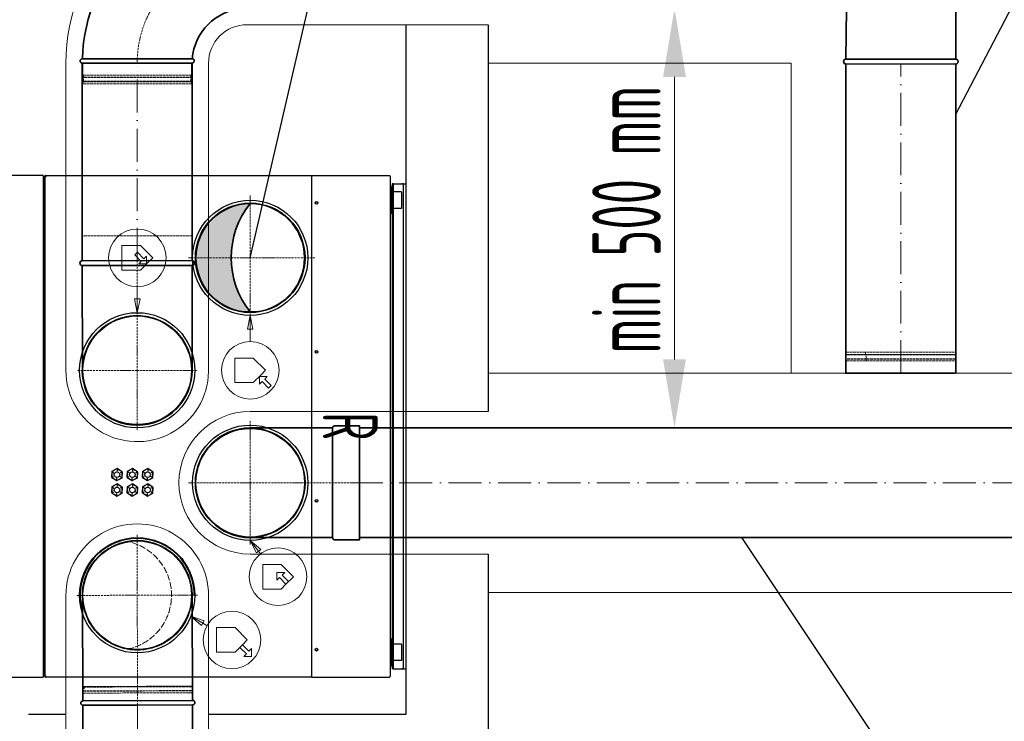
# Model space of a CAD drawing. Header units: millimetres. Extents: x -118717 to 8962, y 22910 to 145283.
# Tile 161 of 193: x -33218 to -31423, y 109417 to 110695. Entities that reach past the tile are written whole.
import ezdxf
from ezdxf.enums import TextEntityAlignment as Align

# ---------------------------------------------------------------- set-up
doc = ezdxf.new("R2010")
doc.units = ezdxf.units.MM
for name, pattern in [('ACAD_ISO02W100', [15, 12, -3]), ('ACAD_ISO10W100', [18, 12, -3, 0, -3]), ('phl_thick', [0])]:
    doc.linetypes.add(name, pattern=pattern)
for name, color, linetype, lineweight in [('UT_KOTY - DIMENZE', 7, 'Continuous', 5), ('VZT_01 SUP (PŘÍVOD) - OBRYS', 5, 'Continuous', 35), ('VZT_02 SUP (PŘÍVOD) - OSA', 5, 'ACAD_ISO10W100', 5), ('VZT_04 SUP (PŘÍVOD) - SKRYTÉ', 5, 'ACAD_ISO02W100', 5), ('VZT_05 ETA (ODVOD) - OBRYS', 6, 'Continuous', 35), ('VZT_06 ETA (ODVOD) - OSA', 6, 'ACAD_ISO10W100', 5), ('VZT_08 ETA (ODVOD) - SKRYTÉ', 6, 'ACAD_ISO02W100', 5), ('VZT_09 ODA (SÁNÍ) - OBRYS', 3, 'Continuous', 35), ('VZT_13 EHA (VÝFUK) - OBRYS', 14, 'Continuous', 35), ('VZT_14 EHA (VÝFUK) - OSA', 14, 'ACAD_ISO10W100', 5), ('VZT_16 EHA (VÝFUK) - SKRYTÉ', 14, 'ACAD_ISO02W100', 5), ('VZT_21 ZAŘÍZENÍ - OBRYS', 1, 'Continuous', 30), ('VZT_22 ZAŘÍZENÍ - DETAIL', 8, 'Continuous', 5), ('VZT_50 POPIS - OBECNE', 7, 'Continuous', 13), ('VZT_60_KOTY - DIMENZE', 7, 'Continuous', 5), ('VZT_IZOLACE - TEPELNÁ', 6, 'IZOLACE TEPELNA', 13)]:
    doc.layers.add(name, color=color, linetype=linetype, lineweight=lineweight)
doc.layers.add('VZT_03 SUP (PŘÍVOD) - NETISK', color=8, linetype='ACAD_ISO02W100', lineweight=5, plot=False)
doc.layers.add('VZT_07 ETA (ODVOD) - NETISK', color=8, linetype='ACAD_ISO02W100', lineweight=5, plot=False)
doc.styles.add('EVORA_125', font='isocp.shx', dxfattribs={"width": 0.6, "height": 125})
doc.styles.add('ISOCP 2.5', font='isocp.shx', dxfattribs={"width": 0.6, "height": 2.5})
doc.styles.add('JS', font='isocp.shx', dxfattribs={"width": 0.6, "height": 125})
doc.styles.get("Standard").update_dxf_attribs({"font": 'arial.ttf'})
doc.linetypes.add('IZOLACE TEPELNA', pattern='A,12.7,-1.5,["T",Standard,S=2.54,R=0,X=0,Y=-1.27],-3', length=17.2)

msp = doc.modelspace()

# ---------------------------------------------------------------- hatches: boundary and pattern name
at = {"layer": 'VZT_09 ODA (SÁNÍ) - OBRYS'}
h = msp.add_hatch(color=256, dxfattribs=at)
h.dxf.hatch_style = 1
edge = h.paths.add_edge_path()
edge.add_arc((-32689.54156854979, 110252.2415911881), 140.3368613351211, 176.2624941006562, 219.8112035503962, ccw=False)
edge.add_line((-32829.5799560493, 110261.3895240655), (-32896.34249935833, 110261.3895240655))
edge.add_arc((-32797.34249935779, 110261.3895240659), 99.00000000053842, 180.0000000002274, 269.9999999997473)
edge = h.paths.add_edge_path()
edge.add_line((-32896.34249935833, 110261.3895240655), (-32829.5799560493, 110261.3895240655))
edge.add_arc((-32691.64357154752, 110271.2219340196), 138.2863784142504, 139.8490291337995, 184.0772732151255, ccw=False)
edge.add_arc((-32797.34249935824, 110261.3895240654), 99.00000000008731, 89.99999999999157, 179.9999999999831)

# ---------------------------------------------------------------- linework, layer by layer
for p, q in [((-32513.84249935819, 110686.1903793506), (-32513.84249935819, 109981.3553689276)), ((-32363.84249935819, 110686.1903793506), (-32363.84249935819, 109981.3553689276)), ((-32513.84249935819, 109721.3910444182), (-32513.84249935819, 109428.8652091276)), ((-32363.84249935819, 109721.3553689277), (-32363.84249935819, 109278.8652091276)), ((-33133.34181363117, 109428.8652091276), (-33201.37275820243, 109428.8074353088)), ((-32513.84249935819, 109428.8652091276), (-32873.34318508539, 109428.8652091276))]:
    msp.add_line(p, q)
at = {"layer": 'UT_KOTY - DIMENZE'}
msp.add_line((-32024.07203161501, 110076.3553689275), (-32024.07203161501, 110591.1903793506), dxfattribs=at)
for points in [[(-32044.90536494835, 110591.1903793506), (-32003.23869828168, 110591.1903793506), (-32024.07203161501, 110716.1903793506)], [(-32044.90536494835, 110076.3553689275), (-32003.23869828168, 110076.3553689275), (-32024.07203161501, 109951.3553689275)]]:
    msp.add_solid(points, dxfattribs=at)
at = {"layer": 'VZT_01 SUP (PŘÍVOD) - OBRYS'}
for points in [[(-32647.32374009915, 109951.3637772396), (-32797.32533597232, 109951.3895225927)], [(-32598.3253461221, 109951.3553689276), (-31114.30121488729, 109951.3553689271)], [(-32647.34546279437, 109751.3637780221), (-32797.35966274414, 109751.3895255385)], [(-32598.32534612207, 109751.3553689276), (-31114.30121488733, 109751.3553689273)]]:
    msp.add_lwpolyline(points, dxfattribs=at)
msp.add_lwpolyline([(-32647.32533873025, 109951.3605813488), (-32647.3596649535, 109751.3637804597, 0.4142135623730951), (-32643.36035154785, 109747.3630939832), (-32598.36035221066, 109747.3553704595), (-32598.32465291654, 109955.3521712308), (-32643.32465225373, 109955.3598947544, 0.414213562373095)], format="xyb", close=True, dxfattribs=at)
msp.add_arc((-32797.34249935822, 109851.3895240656), 100.0000000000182, 89.99016610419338, 269.9901661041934, dxfattribs=at)
at = {"layer": 'VZT_02 SUP (PŘÍVOD) - OSA', "ltscale": 0.3}
for points in [[(-32797.34249935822, 109851.3895240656), (-32797.32319054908, 109963.8895224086)], [(-32909.84249770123, 109851.4088328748), (-32797.34249935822, 109851.3895240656)], [(-32797.36180816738, 109738.8895257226), (-32797.34249935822, 109851.3895240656)], [(-32797.34249935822, 109851.3895240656), (-32597.34250230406, 109851.3551972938)]]:
    msp.add_lwpolyline(points, dxfattribs=at)
at = {"layer": 'VZT_02 SUP (PŘÍVOD) - OSA', "ltscale": 5}
msp.add_lwpolyline([(-31114.30121488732, 109851.3553689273), (-32598.3253461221, 109851.3553689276)], dxfattribs=at)
at = {"layer": 'VZT_03 SUP (PŘÍVOD) - NETISK', "ltscale": 0.4}
for p, q in [((-33102.30777232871, 109479.8373534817), (-33102.30578682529, 109479.337357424)), ((-33101.40908481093, 109479.437051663), (-32901.41066170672, 109480.2312530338)), ((-33101.40709930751, 109478.9370556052), (-32901.40867620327, 109479.7312569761)), ((-33100.41107819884, 109479.9410187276), (-32902.41263932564, 109480.7272780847)), ((-33100.30580259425, 109479.3452994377), (-33100.29190407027, 109475.8453270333)), ((-33101.37930225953, 109471.9371107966), (-32901.38087915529, 109472.7313121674)), ((-33101.37731675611, 109471.4371147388), (-32901.37889365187, 109472.2313161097)), ((-33100.36342611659, 109467.9411133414), (-32902.36498724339, 109468.7273726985))]:
    msp.add_line(p, q, dxfattribs=at)
at = {"layer": 'VZT_04 SUP (PŘÍVOD) - SKRYTÉ', "ltscale": 2}
msp.add_arc((-32797.34249935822, 109851.3895240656), 100.0000000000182, 269.9901661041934, 89.99016610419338, dxfattribs=at)
at = {"layer": 'VZT_05 ETA (ODVOD) - OBRYS'}
for p, q in [((-31511.51105948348, 110623.6082457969), (-31511.58851163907, 110814.6082300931)), ((-31711.49679230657, 110623.5271498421), (-31710.76167877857, 110715.3868838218)), ((-33003.3435336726, 110624.1903793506), (-33103.42353367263, 110624.1903793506)), ((-31711.49679230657, 110623.527149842), (-31511.51105948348, 110623.6082457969)), ((-33103.42353367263, 110616.1903793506), (-32903.42353367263, 110616.1903793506)), ((-31711.50027631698, 110614.5676985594), (-31511.51454349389, 110614.6487945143)), ((-31512.50740990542, 110051.3553689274), (-31712.50740990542, 110051.3553689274))]:
    msp.add_line(p, q, dxfattribs=at)
for points in [[(-33103.42353367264, 110616.1903793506), (-33103.42353367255, 110256.2232490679)], [(-32903.42353367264, 110616.1903793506), (-32903.42353367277, 110256.2232490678)], [(-31711.50740990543, 110614.6082465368), (-31711.50740990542, 110051.3553689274)], [(-31511.50740990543, 110614.6082465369), (-31511.50740990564, 110051.3553689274)], [(-32903.43066726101, 110256.2637970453), (-33103.4164000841, 110256.1827010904)], [(-32903.427017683, 110247.2637977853), (-33103.41275050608, 110247.1827018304)], [(-33103.41275050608, 110247.1827018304), (-33103.33529835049, 110056.1827175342)], [(-32903.427017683, 110247.2637977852), (-32903.34956552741, 110056.263813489)]]:
    msp.add_lwpolyline(points, dxfattribs=at)
for centre, radius, start, end in [((-32803.42353367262, 110616.1903793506), 300.0000000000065, 91.52806859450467, 178.4719314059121), ((-32803.42353367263, 110616.1903793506), 100.0000000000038, 94.58122008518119, 175.4187799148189), ((-33103.42353367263, 110620.1903793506), 4.000000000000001, 90, 270), ((-32903.42353367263, 110620.1903793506), 4.000000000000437, 270, 85.41877991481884), ((-31711.49496751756, 110619.027150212), 4.500000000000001, 90.0232339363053, 270.0232339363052), ((-31511.50923469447, 110619.1082461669), 4.500000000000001, 270.0232339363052, 90.0232339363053), ((-33103.41457529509, 110251.6827014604), 4.500000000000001, 90.02323393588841, 270.0232339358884), ((-32903.42884247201, 110251.7637974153), 4.500000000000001, 270.0232339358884, 90.02323393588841), ((-33003.50869049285, 110056.2231980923), 100, 180.0232339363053, 0.02323393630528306)]:
    msp.add_arc(centre, radius, start, end, dxfattribs=at)
at = {"layer": 'VZT_05 ETA (ODVOD) - OBRYS', "color": 85}
msp.add_arc((-32674.38035057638, 110261.6395240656), 157.7062222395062, 141.2323078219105, 218.7676921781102, dxfattribs=at)
at = {"layer": 'VZT_05 ETA (ODVOD) - OBRYS'}
msp.add_open_spline([(-33003.3435336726, 110624.1903793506), (-32990.73054521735, 110624.1903793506), (-32978.22412671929, 110624.1902360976), (-32954.34237962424, 110624.1892012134), (-32943.25108115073, 110624.1882616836), (-32924.42106467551, 110624.1852694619), (-32916.86125052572, 110624.1831870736), (-32906.33511186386, 110624.1793460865), (-32903.4599829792, 110624.1777800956), (-32903.1143694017, 110624.1776050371), (-32903.1040451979, 110624.1776003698), (-32903.10404485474, 110624.1775997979)], degree=3, knots=[157.5334561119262, 157.5334561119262, 157.5334561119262, 157.5334561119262, 195.3935080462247, 195.3935080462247, 234.5513423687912, 234.5513423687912, 273.7214719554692, 273.7214719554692, 312.8063014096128, 312.8063014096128, 315.2941861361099, 315.2941861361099, 315.2941861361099, 315.2941861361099], dxfattribs=at)
at = {"layer": 'VZT_06 ETA (ODVOD) - OSA', "color": 85, "ltscale": 0.3}
for p, q in [((-32797.34249935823, 110261.3895240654), (-32797.34249935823, 110375.2378375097)), ((-32909.82500128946, 110261.3895240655), (-32797.34249935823, 110261.3895240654)), ((-32679.76437875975, 110261.3895240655), (-32797.34249935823, 110261.3895240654)), ((-32797.34245426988, 110143.8896564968), (-32797.34249935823, 110261.3895240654))]:
    msp.add_line(p, q, dxfattribs=at)
at = {"layer": 'VZT_06 ETA (ODVOD) - OSA', "ltscale": 0.3}
msp.add_lwpolyline([(-32803.42353367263, 110816.1903793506), (-32803.42353367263, 110816.1903793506, 0.414213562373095), (-33003.42353367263, 110616.1903793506), (-33003.42353367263, 110616.1903793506)], format="xyb", dxfattribs=at)
at = {"layer": 'VZT_06 ETA (ODVOD) - OSA', "ltscale": 5}
for points in [[(-33003.42353367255, 110256.2232490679), (-33003.42353367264, 110616.1903793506)], [(-31611.50740990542, 110051.3553689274), (-31611.50740990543, 110614.6082465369)]]:
    msp.add_lwpolyline(points, dxfattribs=at)
at = {"layer": 'VZT_06 ETA (ODVOD) - OSA', "ltscale": 0.3}
for points in [[(-33003.42353367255, 110256.2232490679), (-33003.34243193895, 110056.2232655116)], [(-33003.34243193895, 110056.2232655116), (-33113.3424228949, 110056.1786595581)], [(-33003.34243193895, 110056.2232655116), (-32893.342440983, 110056.2678714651)], [(-33003.34243193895, 110056.2232655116), (-33003.29782598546, 109946.2232745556)]]:
    msp.add_lwpolyline(points, dxfattribs=at)
at = {"layer": 'VZT_07 ETA (ODVOD) - NETISK', "ltscale": 0.4}
for p, q in [((-33102.42353367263, 110594.1903793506), (-33102.42353367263, 110616.1903793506)), ((-32904.42353367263, 110594.1903793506), (-32904.42353367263, 110616.1903793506)), ((-32903.42353367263, 110590.6903793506), (-33103.42353367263, 110590.6903793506)), ((-33103.42353367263, 110590.1903793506), (-33103.42353367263, 110590.6903793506)), ((-32903.42353367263, 110590.1903793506), (-33103.42353367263, 110590.1903793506)), ((-32904.42353367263, 110594.1903793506), (-33102.42353367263, 110594.1903793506)), ((-33101.42353367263, 110590.6903793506), (-33101.42353367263, 110594.1903793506)), ((-33101.42353367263, 110583.1903793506), (-33101.42353367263, 110590.1903793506)), ((-32905.42353367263, 110590.6903793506), (-32905.42353367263, 110594.1903793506)), ((-32905.42353367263, 110583.1903793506), (-32905.42353367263, 110590.1903793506)), ((-32903.42353367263, 110590.1903793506), (-32903.42353367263, 110590.6903793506)), ((-32903.42353367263, 110583.1903793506), (-33103.42353367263, 110583.1903793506)), ((-33103.42353367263, 110582.6903793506), (-33103.42353367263, 110583.1903793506)), ((-32903.42353367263, 110582.6903793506), (-33103.42353367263, 110582.6903793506)), ((-32904.42353367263, 110582.1903793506), (-33102.42353367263, 110582.1903793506)), ((-33102.42353367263, 110578.1903793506), (-33102.42353367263, 110582.1903793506)), ((-32904.42353367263, 110578.1903793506), (-33102.42353367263, 110578.1903793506)), ((-33101.42353367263, 110582.1903793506), (-33101.42353367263, 110582.6903793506)), ((-32905.42353367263, 110582.1903793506), (-32905.42353367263, 110582.6903793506)), ((-32904.42353367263, 110578.1903793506), (-32904.42353367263, 110582.1903793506)), ((-32903.42353367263, 110582.6903793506), (-32903.42353367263, 110583.1903793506)), ((-31512.50740990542, 110084.8553689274), (-31712.50740990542, 110084.8553689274)), ((-31513.50740990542, 110089.3553689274), (-31711.50740990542, 110089.3553689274)), ((-31513.50740990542, 110085.3553689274), (-31711.50740990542, 110085.3553689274)), ((-31676.76533962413, 110084.3553689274), (-31676.76533962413, 110084.8553689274)), ((-31675.76533962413, 110085.3553689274), (-31675.76533962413, 110089.3553689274)), ((-31674.76533962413, 110084.8553689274), (-31674.76533962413, 110085.3553689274)), ((-31512.50740990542, 110084.3553689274), (-31712.50740990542, 110084.3553689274)), ((-31512.50740990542, 110077.3553689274), (-31712.50740990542, 110077.3553689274)), ((-31512.50740990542, 110076.8553689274), (-31712.50740990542, 110076.8553689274)), ((-31513.50740990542, 110073.3553689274), (-31711.50740990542, 110073.3553689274)), ((-31711.50740990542, 110051.3553689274), (-31711.50740990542, 110073.3553689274)), ((-31676.76533962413, 110076.8553689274), (-31676.76533962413, 110077.3553689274)), ((-31674.76533962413, 110077.3553689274), (-31674.76533962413, 110084.3553689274)), ((-31674.76533962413, 110073.3553689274), (-31674.76533962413, 110076.8553689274))]:
    msp.add_line(p, q, dxfattribs=at)
msp.add_lwpolyline([(-32903.43066726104, 110256.2637970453), (-32903.44891515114, 110301.2637933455), (-33103.43464797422, 110301.1826973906), (-33103.41640008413, 110256.1827010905)], dxfattribs=at)
at = {"layer": 'VZT_08 ETA (ODVOD) - SKRYTÉ', "ltscale": 2}
msp.add_arc((-33003.50869049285, 110056.2231980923), 100, 0.02323393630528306, 180.0232339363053, dxfattribs=at)
at = {"layer": 'VZT_09 ODA (SÁNÍ) - OBRYS'}
msp.add_circle((-32797.34249935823, 110261.3895240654), 99.00000000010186, dxfattribs=at)
at = {"layer": 'VZT_13 EHA (VÝFUK) - OBRYS'}
for p, q in [((-33103.34145198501, 109645.9046590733), (-33102.7183524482, 109454.0657350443)), ((-32902.71940741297, 109454.7153386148), (-32903.3425069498, 109646.5542626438)), ((-33103.62083837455, 109453.96601993), (-32903.62189333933, 109454.6156235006)), ((-33002.25354591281, 109446.2344045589), (-32902.17433499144, 109446.6318229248))]:
    msp.add_line(p, q, dxfattribs=at)
for points in [[(-33102.69289578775, 109446.3905790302), (-33102.69289578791, 108405.9117512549)], [(-32902.69289578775, 109446.3905790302), (-32902.69289578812, 108405.9117512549)]]:
    msp.add_lwpolyline(points, dxfattribs=at)
for centre, radius, start, end in [((-33003.34249935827, 109646.3895240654), 103.9999999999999, 0.1860980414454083, 196.1284666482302), ((-33102.1886421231, 109449.8375900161), 3.999999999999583, 90.22752253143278, 265.6463024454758), ((-32902.24599474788, 109450.6871258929), 4.055936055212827, 271.0123471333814, 103.6927306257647)]:
    msp.add_arc(centre, radius, start, end, dxfattribs=at)
msp.add_open_spline([(-33002.25354591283, 109446.2344045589), (-33014.86643492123, 109446.1843182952), (-33027.37275538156, 109446.1347984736), (-33051.25431829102, 109446.0409987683), (-33062.3455330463, 109445.9978946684), (-33081.17541293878, 109445.926112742), (-33088.73517575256, 109445.8981750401), (-33099.26124667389, 109445.8602166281), (-33102.13635910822, 109445.8503654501), (-33102.48197065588, 109445.8491680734), (-33102.49229479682, 109445.8491317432), (-33102.49229514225, 109445.8491323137)], degree=3, knots=[157.533456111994, 157.533456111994, 157.533456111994, 157.533456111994, 195.3935080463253, 195.3935080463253, 234.5513423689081, 234.5513423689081, 273.7214719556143, 273.7214719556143, 312.8063014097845, 312.8063014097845, 315.2941861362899, 315.2941861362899, 315.2941861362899, 315.2941861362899], dxfattribs=at)
at = {"layer": 'VZT_14 EHA (VÝFUK) - OSA', "ltscale": 0.3}
for p in [(-33003.69978132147, 109756.3889438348), (-33113.34191912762, 109646.032242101), (-32893.34307958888, 109646.7468060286), (-33002.69289578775, 109446.3905790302)]:
    msp.add_line(p, (-33003.34249935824, 109646.3895240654), dxfattribs=at)
at = {"layer": 'VZT_14 EHA (VÝFUK) - OSA', "ltscale": 5}
msp.add_lwpolyline([(-33002.69289578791, 108405.9117512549), (-33002.69289578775, 109446.3905790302)], dxfattribs=at)
at = {"layer": 'VZT_16 EHA (VÝFUK) - SKRYTÉ'}
msp.add_circle((-33003.34249935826, 109646.3895240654), 99.99999999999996, dxfattribs=at)
msp.add_arc((-33040.8423015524, 109646.2677233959), 99.99999999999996, 280.9930209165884, 79.37917516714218, dxfattribs=at)
at = {"layer": 'VZT_21 ZAŘÍZENÍ - OBRYS'}
for p, q in [((-33174.94249935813, 110411.3895240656), (-33174.94249935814, 109497.1895240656)), ((-33174.94249935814, 110410.4895240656), (-33174.84249935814, 110410.4895240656)), ((-33174.04249935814, 110410.3895240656), (-33174.68570666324, 110410.3895240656)), ((-33174.04249935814, 110410.3895240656), (-33174.04249935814, 110409.9523415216)), ((-33173.34249935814, 110408.9895240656), (-33173.34249935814, 109500.1895240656)), ((-33173.34249935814, 110408.3895240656), (-33171.24249935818, 110408.3895240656)), ((-33170.34249935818, 110411.3895240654), (-33171.24249935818, 110411.3895240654)), ((-33171.24249935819, 109497.1895240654), (-33171.24249935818, 110411.3895240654)), ((-33170.24249935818, 110410.8425958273), (-33170.24249935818, 110411.3895240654)), ((-33170.24249935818, 110411.3895240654), (-32685.54249935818, 110411.3895240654)), ((-32685.54249935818, 110409.6895240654), (-32685.54249935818, 110411.3895240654)), ((-32685.34249935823, 110409.6895240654), (-32685.54249935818, 110409.6895240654)), ((-32685.34249935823, 110411.3895240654), (-32544.04249935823, 110411.3895240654)), ((-32685.34249935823, 109497.1895240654), (-32685.34249935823, 110411.3895240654)), ((-32542.34249935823, 110409.6895240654), (-32542.34249935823, 109498.8895240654)), ((-32540.3424993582, 110391.3895240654), (-32542.3424993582, 110391.3895240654)), ((-32540.3424993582, 110391.3895240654), (-32540.3424993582, 110341.3895240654)), ((-32538.84249935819, 110396.3895240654), (-32538.84249935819, 110373.8895240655)), ((-32536.84249935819, 110396.3895240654), (-32538.84249935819, 110396.3895240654)), ((-32536.84249935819, 110396.3895240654), (-32536.84249935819, 110371.3895240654)), ((-32536.8424993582, 110396.3895240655), (-32536.0424993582, 110396.3895240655)), ((-32536.0424993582, 110396.3895240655), (-32513.84249935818, 110396.3895240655)), ((-32521.6424993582, 110396.3895240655), (-32520.8424993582, 110396.3895240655)), ((-32518.84249935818, 110396.3895240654), (-32520.84249935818, 110396.3895240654)), ((-32518.34249935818, 110396.3895240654), (-32518.34249935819, 109512.1895240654)), ((-32513.84249935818, 110396.3895240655), (-32513.84249935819, 109512.1895240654)), ((-32540.34249935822, 110373.8895240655), (-32538.84249935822, 110373.8895240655)), ((-32538.84249935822, 110373.8895240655), (-32538.84249935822, 110358.8895240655)), ((-32536.34249935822, 110351.8895240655), (-32536.34249935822, 110380.8895240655)), ((-32521.84249935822, 110381.3895240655), (-32535.84249935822, 110381.3895240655)), ((-32521.34249935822, 110380.8895240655), (-32521.34249935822, 110351.8895240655)), ((-32540.34249935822, 110358.8895240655), (-32538.84249935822, 110358.8895240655)), ((-32538.84249935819, 110371.3895240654), (-32536.84249935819, 110371.3895240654)), ((-32536.34249935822, 110370.3895240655), (-32538.84249935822, 110370.3895240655)), ((-32536.34249935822, 110362.3895240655), (-32538.84249935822, 110362.3895240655)), ((-32536.84249935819, 110361.3895240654), (-32538.84249935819, 110361.3895240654)), ((-32538.84249935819, 110358.8895240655), (-32538.8424993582, 109549.6895240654)), ((-32536.8424993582, 110370.3895240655), (-32536.8424993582, 110371.3895240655)), ((-32536.8424993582, 110361.3895240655), (-32536.8424993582, 110362.3895240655)), ((-32536.84249935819, 110361.3895240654), (-32536.8424993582, 109547.1895240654)), ((-32540.3424993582, 110341.3895240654), (-32542.3424993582, 110341.3895240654)), ((-32521.84249935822, 110351.3895240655), (-32535.84249935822, 110351.3895240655)), ((-32787.40519590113, 110162.8895240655), (-32807.27980281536, 110162.8895240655)), ((-32787.40519590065, 110162.8895240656), (-32807.27980281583, 110162.8895240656)), ((-33049.63844063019, 109871.8507625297), (-33049.84324632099, 109860.8830194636)), ((-33040.03769366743, 109877.1572671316), (-33049.63844063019, 109871.8507625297)), ((-33049.63844063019, 109871.8507625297), (-33045.68225483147, 109869.4670831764)), ((-33049.6304881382, 109871.8551580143), (-33049.63030545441, 109871.8642425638)), ((-33049.63030545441, 109871.8642425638), (-33044.83210030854, 109874.50731281)), ((-33040.03769366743, 109877.1572671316), (-33040.1239276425, 109872.5392700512)), ((-33030.64175239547, 109871.4960286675), (-33040.03769366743, 109877.1572671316)), ((-33040.02991082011, 109877.1525778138), (-33040.02195202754, 109877.1569618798)), ((-33040.02195202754, 109877.1569618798), (-33035.33388347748, 109874.323129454)), ((-33030.64175239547, 109871.4960286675), (-33034.68417216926, 109869.2617109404)), ((-33030.84655808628, 109860.5282856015), (-33030.64175239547, 109871.4960286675)), ((-33030.63414593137, 109871.4822433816), (-33030.7442825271, 109866.0053407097)), ((-33030.64192204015, 109871.4869438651), (-33030.63414593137, 109871.4822433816)), ((-33021.63844063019, 109871.8507625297), (-33021.84324632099, 109860.8830194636)), ((-33012.03769366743, 109877.1572671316), (-33021.63844063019, 109871.8507625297)), ((-33021.63844063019, 109871.8507625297), (-33017.68225483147, 109869.4670831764)), ((-33021.6304881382, 109871.8551580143), (-33021.6303054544, 109871.8642425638)), ((-33021.6303054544, 109871.8642425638), (-33016.83210030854, 109874.50731281)), ((-33012.03769366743, 109877.1572671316), (-33012.1239276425, 109872.5392700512)), ((-33002.64175239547, 109871.4960286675), (-33012.03769366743, 109877.1572671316)), ((-33012.02991082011, 109877.1525778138), (-33012.02195202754, 109877.1569618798)), ((-33012.02195202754, 109877.1569618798), (-33007.33388347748, 109874.323129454)), ((-33002.64175239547, 109871.4960286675), (-33006.68417216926, 109869.2617109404)), ((-33002.84655808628, 109860.5282856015), (-33002.64175239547, 109871.4960286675)), ((-33002.63414593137, 109871.4822433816), (-33002.7442825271, 109866.0053407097)), ((-33002.64192204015, 109871.4869438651), (-33002.63414593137, 109871.4822433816)), ((-32993.63844063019, 109871.8507625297), (-32993.84324632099, 109860.8830194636)), ((-32984.03769366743, 109877.1572671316), (-32993.63844063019, 109871.8507625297)), ((-32993.63844063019, 109871.8507625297), (-32989.68225483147, 109869.4670831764)), ((-32993.6304881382, 109871.8551580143), (-32993.6303054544, 109871.8642425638)), ((-32993.6303054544, 109871.8642425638), (-32988.83210030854, 109874.50731281)), ((-32984.03769366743, 109877.1572671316), (-32984.1239276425, 109872.5392700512)), ((-32974.64175239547, 109871.4960286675), (-32984.03769366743, 109877.1572671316)), ((-32984.02991082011, 109877.1525778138), (-32984.02195202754, 109877.1569618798)), ((-32984.02195202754, 109877.1569618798), (-32979.33388347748, 109874.323129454)), ((-32974.64175239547, 109871.4960286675), (-32978.68417216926, 109869.2617109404)), ((-32974.84655808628, 109860.5282856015), (-32974.64175239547, 109871.4960286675)), ((-32974.63414593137, 109871.4822433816), (-32974.7442825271, 109866.0053407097)), ((-32974.64192204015, 109871.4869438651), (-32974.63414593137, 109871.4822433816)), ((-33049.85085278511, 109860.8968047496), (-33049.74071618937, 109866.3737074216)), ((-33049.84307667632, 109860.892104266), (-33049.85085278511, 109860.8968047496)), ((-33049.84324632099, 109860.8830194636), (-33045.80082654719, 109863.1173371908)), ((-33049.84324632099, 109860.8830194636), (-33040.44730504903, 109855.2217809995)), ((-33040.46304668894, 109855.2220862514), (-33045.15111523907, 109858.0559186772)), ((-33040.45508789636, 109855.2264703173), (-33040.46304668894, 109855.2220862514)), ((-33040.44730504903, 109855.2217809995), (-33030.84655808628, 109860.5282856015)), ((-33040.44730504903, 109855.2217809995), (-33040.36107107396, 109859.83977808)), ((-33030.85469326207, 109860.5148055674), (-33035.65289840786, 109857.8717353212)), ((-33030.84655808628, 109860.5282856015), (-33034.80274388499, 109862.9119649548)), ((-33030.85451057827, 109860.5238901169), (-33030.85469326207, 109860.5148055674)), ((-33021.85085278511, 109860.8968047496), (-33021.74071618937, 109866.3737074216)), ((-33021.84307667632, 109860.892104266), (-33021.85085278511, 109860.8968047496)), ((-33021.84324632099, 109860.8830194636), (-33017.80082654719, 109863.1173371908)), ((-33021.84324632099, 109860.8830194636), (-33012.44730504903, 109855.2217809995)), ((-33012.46304668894, 109855.2220862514), (-33017.15111523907, 109858.0559186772)), ((-33012.45508789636, 109855.2264703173), (-33012.46304668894, 109855.2220862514)), ((-33012.44730504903, 109855.2217809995), (-33002.84655808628, 109860.5282856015)), ((-33012.44730504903, 109855.2217809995), (-33012.36107107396, 109859.83977808)), ((-33002.85469326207, 109860.5148055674), (-33007.65289840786, 109857.8717353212)), ((-33002.84655808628, 109860.5282856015), (-33006.80274388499, 109862.9119649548)), ((-33002.85451057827, 109860.5238901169), (-33002.85469326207, 109860.5148055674)), ((-32993.85085278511, 109860.8968047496), (-32993.74071618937, 109866.3737074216)), ((-32993.84307667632, 109860.892104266), (-32993.85085278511, 109860.8968047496)), ((-32993.84324632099, 109860.8830194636), (-32989.80082654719, 109863.1173371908)), ((-32993.84324632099, 109860.8830194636), (-32984.44730504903, 109855.2217809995)), ((-32984.46304668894, 109855.2220862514), (-32989.15111523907, 109858.0559186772)), ((-32984.45508789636, 109855.2264703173), (-32984.46304668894, 109855.2220862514)), ((-32984.44730504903, 109855.2217809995), (-32974.84655808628, 109860.5282856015)), ((-32984.44730504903, 109855.2217809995), (-32984.36107107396, 109859.83977808)), ((-32974.85469326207, 109860.5148055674), (-32979.65289840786, 109857.8717353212)), ((-32974.84655808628, 109860.5282856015), (-32978.80274388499, 109862.9119649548)), ((-32974.85451057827, 109860.5238901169), (-32974.85469326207, 109860.5148055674)), ((-33049.85085278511, 109832.8968047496), (-33049.74071618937, 109838.3737074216)), ((-33049.63844063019, 109843.8507625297), (-33049.84324632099, 109832.8830194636)), ((-33049.84324632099, 109832.8830194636), (-33045.80082654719, 109835.1173371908)), ((-33040.03769366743, 109849.1572671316), (-33049.63844063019, 109843.8507625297)), ((-33049.63844063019, 109843.8507625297), (-33045.68225483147, 109841.4670831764)), ((-33049.6304881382, 109843.8551580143), (-33049.63030545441, 109843.8642425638)), ((-33049.63030545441, 109843.8642425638), (-33044.83210030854, 109846.50731281)), ((-33040.03769366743, 109849.1572671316), (-33040.1239276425, 109844.5392700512)), ((-33030.64175239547, 109843.4960286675), (-33040.03769366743, 109849.1572671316)), ((-33040.02991082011, 109849.1525778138), (-33040.02195202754, 109849.1569618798)), ((-33040.02195202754, 109849.1569618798), (-33035.33388347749, 109846.323129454)), ((-33030.84655808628, 109832.5282856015), (-33034.80274388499, 109834.9119649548)), ((-33030.64175239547, 109843.4960286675), (-33034.68417216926, 109841.2617109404)), ((-33030.84655808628, 109832.5282856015), (-33030.64175239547, 109843.4960286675)), ((-33030.63414593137, 109843.4822433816), (-33030.7442825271, 109838.0053407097)), ((-33030.64192204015, 109843.4869438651), (-33030.63414593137, 109843.4822433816)), ((-33021.85085278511, 109832.8968047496), (-33021.74071618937, 109838.3737074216)), ((-33021.63844063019, 109843.8507625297), (-33021.84324632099, 109832.8830194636)), ((-33021.84324632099, 109832.8830194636), (-33017.80082654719, 109835.1173371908)), ((-33012.03769366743, 109849.1572671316), (-33021.63844063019, 109843.8507625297)), ((-33021.63844063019, 109843.8507625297), (-33017.68225483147, 109841.4670831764)), ((-33021.6304881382, 109843.8551580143), (-33021.63030545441, 109843.8642425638)), ((-33021.63030545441, 109843.8642425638), (-33016.83210030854, 109846.50731281)), ((-33012.03769366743, 109849.1572671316), (-33012.1239276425, 109844.5392700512)), ((-33002.64175239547, 109843.4960286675), (-33012.03769366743, 109849.1572671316)), ((-33012.02991082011, 109849.1525778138), (-33012.02195202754, 109849.1569618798)), ((-33012.02195202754, 109849.1569618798), (-33007.33388347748, 109846.323129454)), ((-33002.84655808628, 109832.5282856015), (-33006.80274388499, 109834.9119649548)), ((-33002.64175239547, 109843.4960286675), (-33006.68417216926, 109841.2617109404)), ((-33002.84655808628, 109832.5282856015), (-33002.64175239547, 109843.4960286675)), ((-33002.63414593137, 109843.4822433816), (-33002.7442825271, 109838.0053407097)), ((-33002.64192204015, 109843.4869438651), (-33002.63414593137, 109843.4822433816)), ((-32993.85085278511, 109832.8968047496), (-32993.74071618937, 109838.3737074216)), ((-32993.63844063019, 109843.8507625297), (-32993.84324632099, 109832.8830194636)), ((-32993.84324632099, 109832.8830194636), (-32989.80082654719, 109835.1173371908)), ((-32984.03769366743, 109849.1572671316), (-32993.63844063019, 109843.8507625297)), ((-32993.63844063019, 109843.8507625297), (-32989.68225483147, 109841.4670831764)), ((-32993.6304881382, 109843.8551580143), (-32993.63030545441, 109843.8642425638)), ((-32993.63030545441, 109843.8642425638), (-32988.83210030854, 109846.50731281)), ((-32984.03769366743, 109849.1572671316), (-32984.1239276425, 109844.5392700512)), ((-32974.64175239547, 109843.4960286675), (-32984.03769366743, 109849.1572671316)), ((-32984.02991082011, 109849.1525778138), (-32984.02195202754, 109849.1569618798)), ((-32984.02195202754, 109849.1569618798), (-32979.33388347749, 109846.323129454)), ((-32974.84655808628, 109832.5282856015), (-32978.80274388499, 109834.9119649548)), ((-32974.64175239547, 109843.4960286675), (-32978.68417216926, 109841.2617109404)), ((-32974.84655808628, 109832.5282856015), (-32974.64175239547, 109843.4960286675)), ((-32974.63414593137, 109843.4822433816), (-32974.7442825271, 109838.0053407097)), ((-32974.64192204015, 109843.4869438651), (-32974.63414593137, 109843.4822433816)), ((-33049.84307667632, 109832.892104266), (-33049.85085278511, 109832.8968047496)), ((-33049.84324632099, 109832.8830194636), (-33040.44730504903, 109827.2217809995)), ((-33040.46304668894, 109827.2220862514), (-33045.15111523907, 109830.0559186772)), ((-33040.45508789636, 109827.2264703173), (-33040.46304668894, 109827.2220862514)), ((-33040.44730504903, 109827.2217809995), (-33030.84655808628, 109832.5282856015)), ((-33040.44730504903, 109827.2217809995), (-33040.36107107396, 109831.83977808)), ((-33030.85469326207, 109832.5148055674), (-33035.65289840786, 109829.8717353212)), ((-33030.85451057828, 109832.5238901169), (-33030.85469326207, 109832.5148055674)), ((-33021.84307667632, 109832.892104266), (-33021.85085278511, 109832.8968047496)), ((-33021.84324632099, 109832.8830194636), (-33012.44730504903, 109827.2217809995)), ((-33012.46304668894, 109827.2220862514), (-33017.15111523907, 109830.0559186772)), ((-33012.45508789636, 109827.2264703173), (-33012.46304668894, 109827.2220862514)), ((-33012.44730504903, 109827.2217809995), (-33002.84655808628, 109832.5282856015)), ((-33012.44730504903, 109827.2217809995), (-33012.36107107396, 109831.83977808)), ((-33002.85469326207, 109832.5148055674), (-33007.65289840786, 109829.8717353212)), ((-33002.85451057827, 109832.5238901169), (-33002.85469326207, 109832.5148055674)), ((-32993.84307667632, 109832.892104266), (-32993.85085278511, 109832.8968047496)), ((-32993.84324632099, 109832.8830194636), (-32984.44730504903, 109827.2217809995)), ((-32984.46304668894, 109827.2220862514), (-32989.15111523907, 109830.0559186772)), ((-32984.45508789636, 109827.2264703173), (-32984.46304668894, 109827.2220862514)), ((-32984.44730504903, 109827.2217809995), (-32974.84655808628, 109832.5282856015)), ((-32984.44730504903, 109827.2217809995), (-32984.36107107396, 109831.83977808)), ((-32974.85469326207, 109832.5148055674), (-32979.65289840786, 109829.8717353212)), ((-32974.85451057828, 109832.5238901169), (-32974.85469326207, 109832.5148055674)), ((-32540.34249935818, 109567.1895240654), (-32542.34249935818, 109567.1895240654)), ((-32540.34249935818, 109567.1895240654), (-32540.34249935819, 109517.1895240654)), ((-32540.3424993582, 109549.6895240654), (-32538.8424993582, 109549.6895240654)), ((-32538.8424993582, 109549.6895240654), (-32538.8424993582, 109534.6895240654)), ((-32538.8424993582, 109547.1895240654), (-32536.8424993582, 109547.1895240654)), ((-32536.8424993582, 109546.1895240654), (-32536.8424993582, 109547.1895240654)), ((-32536.3424993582, 109527.6895240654), (-32536.3424993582, 109556.6895240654)), ((-32521.8424993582, 109557.1895240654), (-32535.8424993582, 109557.1895240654)), ((-32521.3424993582, 109556.6895240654), (-32521.3424993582, 109527.6895240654)), ((-32540.3424993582, 109534.6895240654), (-32538.8424993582, 109534.6895240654)), ((-32536.3424993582, 109546.1895240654), (-32538.8424993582, 109546.1895240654)), ((-32536.3424993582, 109538.1895240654), (-32538.8424993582, 109538.1895240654)), ((-32536.8424993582, 109537.1895240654), (-32538.8424993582, 109537.1895240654)), ((-32538.8424993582, 109534.6895240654), (-32538.8424993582, 109512.1895240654)), ((-32536.8424993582, 109537.1895240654), (-32536.8424993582, 109538.1895240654)), ((-32536.8424993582, 109537.1895240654), (-32536.8424993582, 109512.1895240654)), ((-32540.34249935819, 109517.1895240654), (-32542.34249935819, 109517.1895240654)), ((-32536.8424993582, 109512.1895240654), (-32538.8424993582, 109512.1895240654)), ((-32536.8424993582, 109512.1895240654), (-32536.04249935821, 109512.1895240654)), ((-32536.04249935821, 109512.1895240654), (-32513.84249935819, 109512.1895240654)), ((-32521.8424993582, 109527.1895240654), (-32535.8424993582, 109527.1895240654)), ((-32521.6424993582, 109512.1895240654), (-32520.8424993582, 109512.1895240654)), ((-32518.84249935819, 109512.1895240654), (-32520.84249935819, 109512.1895240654)), ((-33174.94249935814, 109498.6895240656), (-33174.84249935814, 109498.6895240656)), ((-33173.34249935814, 109500.3895240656), (-33171.24249935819, 109500.3895240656)), ((-33170.34249935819, 109497.1895240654), (-33171.24249935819, 109497.1895240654)), ((-33170.24249935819, 109497.1895240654), (-33170.24249935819, 109497.7364523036)), ((-32685.54249935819, 109497.1895240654), (-33170.24249935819, 109497.1895240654)), ((-32685.54249935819, 109497.1895240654), (-32685.54249935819, 109498.8895240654)), ((-32685.54249935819, 109498.8895240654), (-32685.34249935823, 109498.8895240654)), ((-32685.34249935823, 109497.1895240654), (-32544.04249935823, 109497.1895240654))]:
    msp.add_line(p, q, dxfattribs=at)
msp.add_lwpolyline([(-33174.94249935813, 110411.3895240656), (-33262.34249935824, 110411.3895240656), (-33262.34249935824, 109497.1895240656), (-33174.94249935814, 109497.1895240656)], dxfattribs=at)
for centre, radius in [((-32797.34249935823, 110261.3895240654), 105), ((-32797.34249935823, 110261.3895240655), 99.99999999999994), ((-32797.34249935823, 110261.3895240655), 98.99999999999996), ((-32676.34249935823, 110361.3895240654), 2.500000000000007), ((-32676.34249935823, 110361.3895240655), 2.149999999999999), ((-33003.34249935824, 110056.3895240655), 105), ((-33003.34249935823, 110056.3895240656), 100), ((-33003.34249935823, 110056.3895240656), 99.00000000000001), ((-32676.34249935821, 110089.9895240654), 2.500000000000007), ((-32676.34249935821, 110089.9895240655), 2.149999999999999), ((-32797.34249935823, 109851.3895240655), 105), ((-32797.34249935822, 109851.3895240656), 100.0000000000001), ((-32797.34249935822, 109851.3895240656), 99.0000000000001), ((-33040.24249935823, 109866.1895240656), 5), ((-33012.24249935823, 109866.1895240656), 5), ((-32984.24249935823, 109866.1895240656), 5), ((-33040.24249935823, 109838.1895240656), 5), ((-33012.24249935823, 109838.1895240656), 5), ((-32984.24249935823, 109838.1895240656), 5), ((-32676.3424993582, 109818.5895240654), 2.500000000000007), ((-32676.3424993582, 109818.5895240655), 2.149999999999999), ((-33003.34249935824, 109646.3895240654), 105), ((-33003.34249935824, 109646.3895240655), 99.99999999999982), ((-33003.34249935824, 109646.3895240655), 98.99999999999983), ((-32676.34249935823, 109547.1895240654), 2.500000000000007), ((-32676.34249935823, 109547.1895240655), 2.149999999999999)]:
    msp.add_circle(centre, radius, dxfattribs=at)
for centre, radius, start, end in [((-32535.84249935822, 110380.8895240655), 0.5000000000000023, 90, 180), ((-32521.84249935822, 110380.8895240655), 0.5000000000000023, 0, 90), ((-32535.84249935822, 110351.8895240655), 0.5000000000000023, 180, 270), ((-32521.84249935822, 110351.8895240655), 0.5000000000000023, 270, 0), ((-32535.8424993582, 109556.6895240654), 0.4999999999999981, 90, 180), ((-32521.8424993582, 109556.6895240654), 0.4999999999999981, 0, 90), ((-32535.8424993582, 109527.6895240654), 0.4999999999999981, 180, 270), ((-32521.8424993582, 109527.6895240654), 0.4999999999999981, 270, 0)]:
    msp.add_arc(centre, radius, start, end, dxfattribs=at)
for points, knots in [([(-33174.84249935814, 110410.4895240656), (-33174.23224471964, 110410.1010238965), (-33173.64300751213, 110409.7125237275), (-33173.43358799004, 110409.3240235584), (-33173.37348443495, 110409.2125237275), (-33173.34249935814, 110409.1010238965), (-33173.34249935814, 110408.9895240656)], [-1, -1, -1, -1, -0.2229996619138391, -0.2229996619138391, -0.2229996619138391, 0, 0, 0, 0]), ([(-33174.04286499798, 110410.2580043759), (-33173.76549125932, 110410.0816308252), (-33173.54648545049, 110409.8132837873), (-33173.43358798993, 110409.5042752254), (-33173.37348443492, 110409.3397674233), (-33173.34249935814, 110409.1646675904), (-33173.34249935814, 110408.9895240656)], [-0.6418783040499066, -0.6418783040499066, -0.6418783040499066, -0.6418783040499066, -0.2229996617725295, -0.2229996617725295, -0.2229996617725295, 0, 0, 0, 0]), ([(-33171.24249935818, 110411.3895240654), (-33171.24249935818, 110410.9627878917), (-33170.80601318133, 110410.536051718), (-33170.18549494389, 110410.1093155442), (-33169.9820216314, 110409.9693850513), (-33169.76230166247, 110409.8294545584), (-33169.54249935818, 110409.6895240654)], [-1, -1, -1, -1, -0.2469361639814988, -0.2469361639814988, -0.2469361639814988, 0, 0, 0, 0]), ([(-33169.54249935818, 110409.6895240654), (-33169.92335477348, 110410.204751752), (-33170.28025875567, 110410.7199794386), (-33170.33438053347, 110411.2352071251), (-33170.33978390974, 110411.2866461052), (-33170.34249935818, 110411.3380850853), (-33170.34249935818, 110411.3895240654)], [0, 0, 0, 0, 0.9092253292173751, 0.9092253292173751, 0.9092253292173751, 1, 1, 1, 1]), ([(-33170.08516565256, 110411.2846687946), (-33169.96189532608, 110411.1220717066), (-33169.83862499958, 110410.7678355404), (-33169.71535467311, 110410.3325196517), (-33169.6577362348, 110410.129046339), (-33169.60011779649, 110409.9093263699), (-33169.54249935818, 110409.6895240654)], [-0.7752375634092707, -0.7752375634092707, -0.7752375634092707, -0.7752375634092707, -0.2469361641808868, -0.2469361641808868, -0.2469361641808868, 0, 0, 0, 0]), ([(-32544.04249935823, 110411.3895240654), (-32543.37218374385, 110410.9627878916), (-32542.72232670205, 110410.5360517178), (-32542.46879141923, 110410.1093155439), (-32542.38565500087, 110409.9693850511), (-32542.34249935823, 110409.8294545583), (-32542.34249935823, 110409.6895240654)], [-1, -1, -1, -1, -0.2469361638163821, -0.2469361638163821, -0.2469361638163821, 0, 0, 0, 0]), ([(-32543.45469557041, 110411.2846687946), (-32543.01344988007, 110411.1220717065), (-32542.64665555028, 110410.76783554), (-32542.46879141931, 110410.332519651), (-32542.3856550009, 110410.1290463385), (-32542.34249935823, 110409.9093263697), (-32542.34249935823, 110409.6895240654)], [-0.775237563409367, -0.775237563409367, -0.775237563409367, -0.775237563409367, -0.2469361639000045, -0.2469361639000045, -0.2469361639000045, 0, 0, 0, 0]), ([(-33174.84249935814, 109498.6895240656), (-33174.23224471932, 109499.0780242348), (-33173.64300751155, 109499.4665244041), (-33173.43358798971, 109499.8550245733), (-33173.37348443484, 109499.9665244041), (-33173.34249935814, 109500.0780242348), (-33173.34249935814, 109500.1895240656)], [-0.9999999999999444, -0.9999999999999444, -0.9999999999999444, -0.9999999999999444, -0.2229996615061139, -0.2229996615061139, -0.2229996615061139, 0, 0, 0, 0]), ([(-33174.22761425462, 109498.8213441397), (-33173.86361491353, 109498.9849321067), (-33173.57053568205, 109499.2999371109), (-33173.43358799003, 109499.6747729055), (-33173.37348443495, 109499.8392807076), (-33173.34249935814, 109500.0143805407), (-33173.34249935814, 109500.1895240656)], [-0.7311108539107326, -0.7311108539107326, -0.7311108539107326, -0.7311108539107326, -0.2229996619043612, -0.2229996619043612, -0.2229996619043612, 0, 0, 0, 0]), ([(-33171.24249935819, 109497.1895240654), (-33171.24249935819, 109497.6162602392), (-33170.80601318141, 109498.0429964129), (-33170.18549494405, 109498.4697325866), (-33169.98202163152, 109498.6096630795), (-33169.76230166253, 109498.7495935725), (-33169.54249935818, 109498.8895240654)], [-1, -1, -1, -1, -0.246936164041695, -0.246936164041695, -0.246936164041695, 0, 0, 0, 0]), ([(-33169.54249935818, 109498.8895240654), (-33169.92335477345, 109498.3742963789), (-33170.28025875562, 109497.8590686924), (-33170.33438053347, 109497.3438410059), (-33170.33978390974, 109497.2924020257), (-33170.34249935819, 109497.2409630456), (-33170.34249935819, 109497.1895240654)], [0, 0, 0, 0, 0.9092253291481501, 0.9092253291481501, 0.9092253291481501, 1, 1, 1, 1]), ([(-33170.08516565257, 109497.2943793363), (-33169.961895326, 109497.4569764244), (-33169.83862499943, 109497.811212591), (-33169.71535467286, 109498.2465284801), (-33169.65773623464, 109498.4500017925), (-33169.60011779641, 109498.6697217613), (-33169.54249935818, 109498.8895240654)], [-0.7752375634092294, -0.7752375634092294, -0.7752375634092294, -0.7752375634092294, -0.2469361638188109, -0.2469361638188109, -0.2469361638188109, 0, 0, 0, 0]), ([(-32544.04249935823, 109497.1895240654), (-32543.37218374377, 109497.6162602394), (-32542.7223267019, 109498.0429964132), (-32542.46879141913, 109498.4697325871), (-32542.38565500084, 109498.6096630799), (-32542.34249935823, 109498.7495935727), (-32542.34249935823, 109498.8895240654)], [-0.9999999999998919, -0.9999999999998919, -0.9999999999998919, -0.9999999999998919, -0.2469361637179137, -0.2469361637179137, -0.2469361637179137, 0, 0, 0, 0]), ([(-32543.45469557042, 109497.2943793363), (-32543.01344988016, 109497.4569764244), (-32542.64665555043, 109497.8112125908), (-32542.46879141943, 109498.2465284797), (-32542.38565500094, 109498.4500017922), (-32542.34249935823, 109498.6697217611), (-32542.34249935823, 109498.8895240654)], [-0.7752375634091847, -0.7752375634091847, -0.7752375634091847, -0.7752375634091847, -0.246936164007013, -0.246936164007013, -0.246936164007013, 0, 0, 0, 0])]:
    msp.add_open_spline(points, degree=3, knots=knots, dxfattribs=at)
for points in [[(-33174.84249935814, 110410.4895240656), (-33174.65889534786, 110410.4895240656), (-33174.47537528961, 110410.4553213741), (-33174.30398901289, 110410.3894992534)], [(-33170.24249935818, 110411.3895240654), (-33170.19005478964, 110411.3895240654), (-33170.13761022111, 110411.3538446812), (-33170.08516565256, 110411.2846687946)], [(-33169.54249935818, 110409.6895240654), (-33169.70559514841, 110409.9823129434), (-33169.86869093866, 110410.2609464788), (-33170.0317867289, 110410.3987400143)], [(-32544.04249935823, 110411.3895240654), (-32543.84243428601, 110411.3895240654), (-32543.64242071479, 110411.3538446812), (-32543.45469557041, 110411.2846687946)], [(-33174.84249935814, 109498.6895240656), (-33174.63131431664, 109498.6895240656), (-33174.42024034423, 109498.734774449), (-33174.22761425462, 109498.8213441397)], [(-33170.24249935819, 109497.1895240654), (-33170.19005478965, 109497.1895240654), (-33170.13761022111, 109497.2252034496), (-33170.08516565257, 109497.2943793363)], [(-33169.54249935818, 109498.8895240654), (-33169.70559514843, 109498.5967351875), (-33169.86869093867, 109498.3181016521), (-33170.0317867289, 109498.1803081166)], [(-32544.04249935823, 109497.1895240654), (-32543.84243428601, 109497.1895240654), (-32543.6424207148, 109497.2252034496), (-32543.45469557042, 109497.2943793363)]]:
    msp.add_open_spline(points, degree=3, dxfattribs=at)
at = {"layer": 'VZT_22 ZAŘÍZENÍ - DETAIL'}
for p, q in [((-33003.17369863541, 110161.3895194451), (-33003.17366214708, 110209.004890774)), ((-33008.17369324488, 110186.3893927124), (-33003.17369863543, 110161.3893916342)), ((-32998.17369324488, 110186.3893905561), (-33008.17369324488, 110186.3893927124)), ((-33003.17369324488, 110186.3893916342), (-33003.17369863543, 110161.3893916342)), ((-33003.17369863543, 110161.3893916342), (-32998.17369324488, 110186.3893905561)), ((-32797.34245157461, 110156.3896564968), (-32802.34245696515, 110131.389657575)), ((-32797.34245157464, 110156.389528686), (-32797.34248806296, 110108.7741573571)), ((-32797.34245696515, 110131.3896564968), (-32797.34245157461, 110156.3896564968)), ((-32792.34245696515, 110131.3896554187), (-32797.34245157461, 110156.3896564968)), ((-32802.34245696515, 110131.389657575), (-32792.34245696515, 110131.3896554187)), ((-32782.13948870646, 109726.5433709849), (-32797.34248324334, 109746.389503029)), ((-32778.17026229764, 109729.5839698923), (-32797.34248324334, 109746.389503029)), ((-32797.34248324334, 109746.389503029), (-32786.10871511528, 109723.5027720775)), ((-32786.10871511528, 109723.5027720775), (-32778.17026229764, 109729.5839698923)), ((-32782.13948870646, 109726.5433709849), (-32778.43170376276, 109721.7031936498)), ((-32883.88205256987, 109595.7026022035), (-32905.53268766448, 109608.2026022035)), ((-32881.38205256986, 109600.0327292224), (-32905.53268766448, 109608.2026022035)), ((-32905.53268766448, 109608.2026022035), (-32886.38205256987, 109591.3724751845)), ((-32886.38205256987, 109591.3724751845), (-32881.38205256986, 109600.0327292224)), ((-32883.88205256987, 109595.7026022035), (-32876.17846211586, 109591.2549321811))]:
    msp.add_line(p, q, dxfattribs=at)
for points in [[(-32997.57365085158, 110238.9895240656), (-33031.17365085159, 110238.9895240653), (-33031.173650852, 110283.7895240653), (-32997.57365085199, 110283.7895240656), (-32975.17365085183, 110261.3895240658), (-32983.99777206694, 110252.5654028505)], [(-33007.75655991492, 110266.820675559), (-33003.00480234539, 110271.5724331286), (-32991.12540842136, 110259.6930392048), (-32986.37365085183, 110264.4447967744), (-32986.37365085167, 110250.1895240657), (-33000.62892356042, 110250.1895240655), (-32995.87716599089, 110254.9412816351)], [(-32791.74249935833, 110033.9895240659), (-32825.34249935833, 110033.9895240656), (-32825.34249935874, 110078.7895240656), (-32791.74249935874, 110078.7895240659), (-32769.3424993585, 110056.3895240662), (-32778.16662057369, 110047.5654028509)], [(-32763.91134786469, 110023.8066150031), (-32759.15959029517, 110028.5583725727), (-32771.03898421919, 110040.4377664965), (-32766.28722664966, 110045.1895240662), (-32780.54249935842, 110045.1895240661), (-32780.54249935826, 110030.9342513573), (-32775.79074178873, 110035.6860089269)], [(-32732.17359713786, 109666.5709309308), (-32740.99771835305, 109657.7468097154), (-32774.59771835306, 109657.7468097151), (-32774.59771835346, 109702.5468097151), (-32740.99771835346, 109702.5468097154), (-32718.59771835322, 109680.1468097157)], [(-32732.17359713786, 109666.5709309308), (-32727.42183956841, 109671.3226885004), (-32739.30123349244, 109683.2020824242), (-32734.54947592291, 109687.9538399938), (-32748.80474863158, 109687.9538399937), (-32748.8047486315, 109673.698567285), (-32744.05299106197, 109678.4503248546)], [(-32825.11212919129, 109542.6049326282), (-32858.71212919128, 109542.6049326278), (-32858.71212919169, 109587.4049326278), (-32825.11212919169, 109587.4049326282), (-32802.71212919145, 109565.0049326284), (-32811.53625040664, 109556.1808114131)], [(-32816.28800797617, 109551.4290538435), (-32811.53625040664, 109556.1808114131), (-32799.65685648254, 109544.3014174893), (-32794.905098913, 109549.053175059), (-32794.90509891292, 109534.7979023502), (-32809.16037162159, 109534.7979023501), (-32804.40861405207, 109539.5496599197)]]:
    msp.add_lwpolyline(points, close=True, dxfattribs=at)
for points in [[(-33008.17370304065, 110186.3893895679), (-33003.17367241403, 110161.389388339), (-32998.17369093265, 110186.3893897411), (-33008.17370304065, 110186.3893895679)], [(-32792.34244716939, 110131.3896585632), (-32797.34247779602, 110156.3896597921), (-32802.3424592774, 110131.38965839), (-32792.34244716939, 110131.3896585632)], [(-32778.17027382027, 109729.5839885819), (-32797.34246544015, 109746.3894943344), (-32786.10870651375, 109723.5027889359), (-32778.17027382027, 109729.5839885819)], [(-32881.38206021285, 109600.0327447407), (-32905.53267018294, 109608.2025865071), (-32886.38203160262, 109591.3724282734), (-32881.38206021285, 109600.0327447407)]]:
    msp.add_lwpolyline(points, dxfattribs=at)
for centre in [(-33003.17365085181, 110261.3895240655), (-32797.34249935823, 110056.3895240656), (-32746.59771835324, 109680.1468097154), (-32830.71212919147, 109565.0049326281)]:
    msp.add_circle(centre, 52.49999910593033, dxfattribs=at)
for points in [[(-33008.17370304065, 110186.3893895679), (-33003.17367241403, 110161.389388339), (-32998.17369093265, 110186.3893897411), (-33008.17370304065, 110186.3893895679)], [(-32792.34244716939, 110131.3896585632), (-32797.34247779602, 110156.3896597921), (-32802.3424592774, 110131.38965839), (-32792.34244716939, 110131.3896585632)], [(-32778.17027382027, 109729.5839885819), (-32797.34246544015, 109746.3894943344), (-32786.10870651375, 109723.5027889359), (-32778.17027382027, 109729.5839885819)], [(-32881.38206021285, 109600.0327447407), (-32905.53267018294, 109608.2025865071), (-32886.38203160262, 109591.3724282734), (-32881.38206021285, 109600.0327447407)]]:
    msp.add_solid(points, dxfattribs=at)
at = {"layer": 'VZT_60_KOTY - DIMENZE', "linetype": 'ByBlock', "lineweight": -2}
for points in [[(-32797.34249935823, 110261.3895240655), (-32519.09428353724, 111461.9248883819)], [(-31511.50740990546, 110523.0452626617), (-31276.94284600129, 110971.9783370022)], [(-31901.66331768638, 109751.3553689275), (-31424.83596401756, 109036.4238195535)]]:
    msp.add_lwpolyline(points, dxfattribs=at)
at = {"layer": 'VZT_IZOLACE - TEPELNÁ', "ltscale": 0.5}
for p, q in [((-32363.84249935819, 110686.1903793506), (-32803.42353367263, 110686.1903793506)), ((-33133.42353367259, 110616.1903793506), (-33133.42353367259, 110056.3895240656)), ((-32873.4235336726, 110616.1903793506), (-32873.42353367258, 110049.8981572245)), ((-32363.84249935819, 110616.1903793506), (-31811.50740990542, 110616.1903793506)), ((-31811.50740990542, 110051.3553689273), (-31811.50740990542, 110616.1903793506)), ((-31392.66920307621, 110051.3553689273), (-32363.84249935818, 110051.3553689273)), ((-32363.84249935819, 109981.3553689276), (-32797.3424963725, 109981.3553689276)), ((-32363.84249935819, 109721.3553689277), (-32797.34249637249, 109721.4584710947)), ((-33133.34181363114, 109645.9672817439), (-33133.34181363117, 109278.8652091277)), ((-32873.34318508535, 109646.8117663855), (-32873.34318508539, 109278.8652091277)), ((-31392.66920307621, 109651.3553689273), (-32363.84249935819, 109651.3553689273))]:
    msp.add_line(p, q, dxfattribs=at)
for centre, radius, start, end in [((-32803.42353367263, 110616.1903793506), 329.9999999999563, 90, 180), ((-32803.42353367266, 110616.1903793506), 69.99999999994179, 89.9999999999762, 179.9999999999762), ((-33003.34249935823, 110056.3895240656), 130.0810343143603, 180, 2.860389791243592), ((-32797.34249637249, 109851.4069200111), 129.9484489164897, 90, 270), ((-33003.34249935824, 109646.3895240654), 130, 359.8139019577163, 180.1860980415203)]:
    msp.add_arc(centre, radius, start, end, dxfattribs=at)

# ---------------------------------------------------------------- texts
at = {"layer": 'UT_KOTY - DIMENZE', "insert": (-32111.57203161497, 110331.0290299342), "char_height": 125, "attachment_point": 5, "rotation": 90, "style": 'ISOCP 2.5'}
msp.add_mtext('min 500 mm', dxfattribs=at)
at = {"layer": 'VZT_22 ZAŘÍZENÍ - DETAIL', "style": 'JS', "width": 0.7}
msp.add_text('R', height=100, rotation=270, dxfattribs=at).set_placement((-32614.69249935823, 109954.2895240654), align=Align.MIDDLE_CENTER)
at = {"layer": 'VZT_50 POPIS - OBECNE', "linetype": 'phl_thick', "insert": (-31878.25585121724, 109251.7415471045), "char_height": 125, "attachment_point": 5, "style": 'EVORA_125'}
msp.add_mtext('\\A1;min. 500 mm', dxfattribs=at)

doc.saveas('drawing.dxf')
